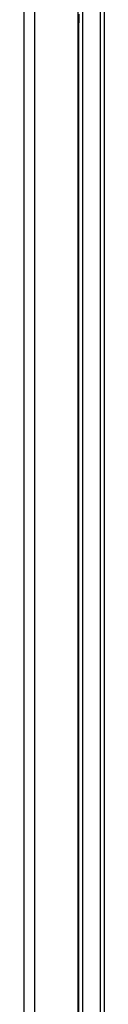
# Model space of a CAD drawing. Header units: inches. Extents: x 6 to 216, y 11 to 118.
# Tile 185 of 212: x 101.41 to 102.6, y 34.61 to 49.24. Entities that reach past the tile are written whole.
import ezdxf

# ---------------------------------------------------------------- set-up
doc = ezdxf.new("R2010")
doc.units = ezdxf.units.IN
doc.header["$MEASUREMENT"] = 0
doc.layers.add('Visible Edges(ANSI)', color=7, linetype='Continuous', lineweight=25)
doc.layers.add('Visible Tangent Edges(ANSI)', color=7, linetype='Continuous', lineweight=25)

msp = doc.modelspace()

# ---------------------------------------------------------------- linework, layer by layer
at = {"layer": 'Visible Edges(ANSI)'}
for p, q in [((101.411, 79.618), (101.411, 20.137)), ((102.211, 79.618), (102.211, 20.137)), ((102.604, 49.496), (102.604, 24.608)), ((102.229, 49.323), (102.229, 49.198)), ((102.229, 24.905), (102.229, 49.198))]:
    msp.add_line(p, q, dxfattribs=at)
at = {"layer": 'Visible Tangent Edges(ANSI)'}
for p, q in [((101.572, 20.137), (101.572, 79.618)), ((102.282, 49.494), (102.282, 24.61)), ((102.55, 24.609), (102.55, 49.495)), ((102.211, 49.198), (102.229, 49.198))]:
    msp.add_line(p, q, dxfattribs=at)

doc.saveas('drawing.dxf')
